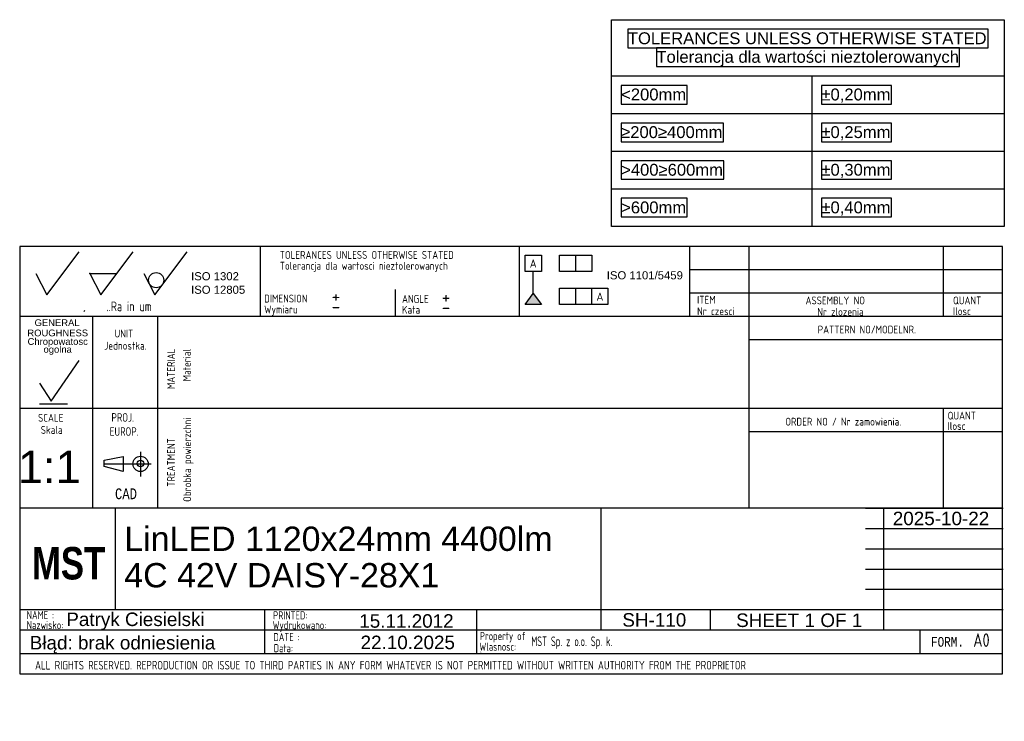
# Model space of a CAD drawing. Header units: millimetres. Extents: x 28 to 1171, y 11 to 403.
# Tile 14 of 19: x 985 to 1167, y 11 to 141. Entities that reach past the tile are written whole.
import ezdxf
from ezdxf.entities.mleader import LeaderData, LeaderLine
from ezdxf.enums import TextEntityAlignment as Align
from ezdxf.lldxf.tags import DXFTag
from ezdxf.math import Vec2, Vec3

# ---------------------------------------------------------------- set-up
doc = ezdxf.new("R2010")
doc.units = ezdxf.units.MM
doc.layers.add('10', color=7, linetype='Continuous')
doc.layers.add('Default', color=7, linetype='Continuous')
doc.styles.add('SEACAD_Arial', font='arial.ttf')
doc.styles.add('SEACAD_Lucida_Console', font='lucon.TTF', dxfattribs={"width": 0.8})
doc.styles.add('SEACAD_Solid_Edge_ANSI', font='seans.ttf')
tags = doc.linetypes.add('CENTER2', pattern=[28.575, 19.05, -3.175, 3.175, -3.175]).pattern_tags.tags
tags[10:11] = [DXFTag(74, 4), DXFTag(75, 0), DXFTag(340, '0'), DXFTag(46, 0.0), DXFTag(50, 0.0), DXFTag(44, 0.0), DXFTag(45, 0.0)]
tags[8:9] = [DXFTag(74, 4), DXFTag(75, 0), DXFTag(340, '0'), DXFTag(46, 0.0), DXFTag(50, 0.0), DXFTag(44, 0.0), DXFTag(45, 0.0)]
tags[6:7] = [DXFTag(74, 4), DXFTag(75, 0), DXFTag(340, '0'), DXFTag(46, 0.0), DXFTag(50, 0.0), DXFTag(44, 0.0), DXFTag(45, 0.0)]
tags[4:5] = [DXFTag(74, 4), DXFTag(75, 0), DXFTag(340, '0'), DXFTag(46, 0.0), DXFTag(50, 0.0), DXFTag(44, 0.0), DXFTag(45, 0.0)]

# ---------------------------------------------------------------- blocks, each defined once
blk = doc.blocks.new('SE1116')
at = {"layer": 'Default', "color": 7, "linetype": 'Continuous'}
for p, q in [((0, 0), (0, 38.29)), ((0, 38.29), (72.71, 38.29)), ((72.71, 38.29), (72.71, 0)), ((0, 27.87), (72.71, 27.87)), ((37.08, 27.87), (37.08, 20.91)), ((0, 20.91), (72.71, 20.91)), ((37.08, 20.91), (37.08, 13.94)), ((0, 13.94), (72.71, 13.94)), ((37.08, 13.94), (37.08, 6.97)), ((0, 6.97), (72.71, 6.97)), ((37.08, 6.97), (37.08, 0)), ((72.71, 0), (0, 0))]:
    blk.add_line(p, q, dxfattribs=at)
for points in [[(3, 36.52), (3, 33.08), (69.71, 33.08), (69.71, 36.52), (3, 36.52)], [(8.28, 33.08), (8.28, 29.64), (64.43, 29.64), (64.43, 33.08), (8.28, 33.08)], [(1.76, 26.11), (1.76, 22.67), (13.96, 22.67), (13.96, 26.11), (1.76, 26.11)], [(38.84, 26.11), (38.84, 22.67), (51.8, 22.67), (51.8, 26.11), (38.84, 26.11)], [(1.76, 19.14), (1.76, 15.7), (20.7, 15.7), (20.7, 19.14), (1.76, 19.14)], [(38.84, 19.14), (38.84, 15.7), (51.8, 15.7), (51.8, 19.14), (38.84, 19.14)], [(1.76, 12.17), (1.76, 8.73), (20.8, 8.73), (20.8, 12.17), (1.76, 12.17)], [(38.84, 12.17), (38.84, 8.73), (51.8, 8.73), (51.8, 12.17), (38.84, 12.17)], [(1.76, 5.21), (1.76, 1.76), (13.96, 1.76), (13.96, 5.21), (1.76, 5.21)], [(38.84, 5.21), (38.84, 1.76), (51.8, 1.76), (51.8, 5.21), (38.84, 5.21)]]:
    blk.add_lwpolyline(points, dxfattribs=at)
at = {"layer": 'Default', "char_height": 2.2, "attachment_point": 1}
for s, insert, width in [('{\\fArial|b0||i0||c0|p34;\\C7;\\H2.2;\\W1.;TOLERANCES UNLESS OTHERWISE STATED}', (3, 35.95), 66.7174), ('{\\fArial|b0||i0||c0|p34;\\C7;\\H2.2;\\W1.;Tolerancja dla wartości nieztolerowanych}', (8.28, 32.51), 56.1478), ('{\\fArial|b0||i0||c0|p34;\\C7;\\H2.2;\\W1.;<200mm}', (1.76, 25.54), 12.1957), ('{\\fArial|b0||i0||c0|p34;\\C7;\\H2.2;\\W1.;±0,20mm}', (38.84, 25.54), 12.9609), ('{\\fArial|b0||i0||c0|p34;\\C7;\\H2.2;\\W1.;≥200≥400mm}', (1.76, 18.57), 18.9391), ('{\\fArial|b0||i0||c0|p34;\\C7;\\H2.2;\\W1.;±0,25mm}', (38.84, 18.57), 12.9609), ('{\\fArial|b0||i0||c0|p34;\\C7;\\H2.2;\\W1.;>400≥600mm}', (1.76, 11.6), 19.0348), ('{\\fArial|b0||i0||c0|p34;\\C7;\\H2.2;\\W1.;±0,30mm}', (38.84, 11.6), 12.9609), ('{\\fArial|b0||i0||c0|p34;\\C7;\\H2.2;\\W1.;>600mm}', (1.76, 4.63), 12.1957), ('{\\fArial|b0||i0||c0|p34;\\C7;\\H2.2;\\W1.;±0,40mm}', (38.84, 4.63), 12.9609)]:
    blk.add_mtext(s, dxfattribs=dict(at, insert=insert, width=width))
blk = doc.blocks.new('SEANNOT_GROUP57')
at = {"layer": 'Default', "color": 7, "linetype": 'Continuous', "style": 'SEACAD_Arial'}
for s, p in [('LinLED 1120x24mm 4400lm', (1004.42, 47.08)), ('4C 42V DAISY-28X1', (1004.42, 40.33))]:
    blk.add_text(s, height=4.5, dxfattribs=at).set_placement(p, align=Align.TOP_LEFT)
blk = doc.blocks.new('SEANNOT_GROUP59')
at = {"layer": 'Default', "color": 7, "linetype": 'Continuous', "style": 'SEACAD_Arial'}
blk.add_text('Patryk Ciesielski', height=2.5, dxfattribs=at).set_placement((993.69, 31.17), align=Align.TOP_LEFT)
blk = doc.blocks.new('SEANNOT_GROUP60')
at = {"layer": 'Default', "color": 7, "linetype": 'Continuous', "style": 'SEACAD_Arial'}
blk.add_text('SH-110', height=2.5, dxfattribs=at).set_placement((1096.65, 31.06), align=Align.TOP_LEFT)
blk = doc.blocks.new('SEANNOT_GROUP61')
at = {"layer": 'Default', "color": 7, "linetype": 'Continuous', "style": 'SEACAD_Arial'}
blk.add_text('1:1', height=6, dxfattribs=at).set_placement((984.72, 61.13), align=Align.TOP_LEFT)
blk = doc.blocks.new('_Dot')
at = {"color": 0, "linetype": 'ByBlock', "lineweight": -2}
blk.add_line((-0.5, 0), (-1, 0), dxfattribs=at)
at = {"color": 0, "linetype": 'ByBlock', "const_width": 0.5}
blk.add_lwpolyline([(-0.25, 0, 1), (0.25, 0, 1)], format="xyb", close=True, dxfattribs=at)
blk = doc.blocks.new('SEANNOT_GROUP63')
at = {"layer": 'Default', "color": 7, "linetype": 'Continuous', "style": 'SEACAD_Arial'}
blk.add_text('15.11.2012', height=2.5, dxfattribs=at).set_placement((1047.94, 30.86), align=Align.TOP_LEFT)
blk = doc.blocks.new('SEANNOT_GROUP64')
at = {"layer": 'Default', "color": 7, "linetype": 'Continuous', "style": 'SEACAD_Arial'}
blk.add_text('22.10.2025', height=2.5, dxfattribs=at).set_placement((1048.18, 26.89), align=Align.TOP_LEFT)
blk = doc.blocks.new('SEANNOT_GROUP66')
at = {"layer": 'Default', "color": 7, "linetype": 'Continuous', "style": 'SEACAD_Arial'}
for s, p in [('SHEET ', (1117.73, 30.99)), (' OF ', (1132.35, 30.99)), ('1', (1130.39, 30.99)), ('1', (1139.14, 30.99))]:
    blk.add_text(s, height=2.5, dxfattribs=at).set_placement(p, align=Align.TOP_LEFT)
blk = doc.blocks.new('SEANNOT_GROUP67')
at = {"layer": 'Default', "color": 7, "linetype": 'Continuous', "style": 'SEACAD_Arial'}
blk.add_text('2025-10-22', height=2.5, dxfattribs=at).set_placement((1146.73, 49.84), align=Align.TOP_LEFT)

msp = doc.modelspace()

# ---------------------------------------------------------------- hatches: boundary and pattern name
at = {"layer": 'Default', "linetype": 'Continuous'}
msp.add_hatch(color=7, dxfattribs=at).paths.add_polyline_path([(1080.154, 90.215), (1078.654, 88.23), (1081.654, 88.23)])

# ---------------------------------------------------------------- linework, layer by layer
at = {"layer": '10', "color": 7, "linetype": 'Continuous'}
for p, q in [((1029.561, 98.968), (1029.561, 85.968)), ((1077.561, 98.968), (1077.561, 85.968)), ((1109.061, 98.968), (1109.061, 85.968)), ((1120.061, 98.968), (1120.061, 50.468)), ((1156.061, 98.968), (1156.061, 85.968)), ((990.061, 89.968), (996.061, 97.968)), ((1000.061, 89.968), (1006.061, 97.968)), ((1010.061, 89.968), (1016.061, 97.968)), ((988.061, 93.968), (990.061, 89.968)), ((998.061, 93.968), (1003.061, 93.968)), ((998.061, 93.968), (1000.061, 89.968)), ((1008.061, 93.968), (1010.061, 89.968)), ((1167.061, 94.634), (1109.061, 94.634)), ((1054.561, 90.968), (1054.561, 85.968)), ((1167.061, 90.301), (1109.061, 90.301)), ((1167.061, 85.968), (985.061, 85.968)), ((996.935, 86.894), (997.111, 87.1)), ((998.561, 85.968), (998.561, 50.468)), ((998.561, 85.968), (998.561, 51.968)), ((1010.561, 85.968), (1010.561, 50.468)), ((1167.061, 81.634), (1120.061, 81.634)), ((990.863, 70.332), (996.062, 77.837)), ((988.721, 73.614), (990.863, 70.332)), ((988.721, 69.793), (993.92, 69.793)), ((1167.061, 68.968), (985.061, 68.968)), ((1156.061, 68.968), (1156.061, 50.468)), ((1167.061, 64.634), (1120.061, 64.634)), ((1007.436, 60.943), (1007.436, 56.335)), ((1007.436, 60.943), (1007.436, 56.335)), ((1000.707, 59.383), (1004.192, 60.075)), ((1000.707, 58.19), (1000.707, 59.383)), ((1004.192, 60.075), (1004.192, 57.306)), ((1004.192, 57.306), (1000.707, 58.19)), ((1092.686, 50.468), (985.061, 50.468)), ((1092.561, 50.468), (985.061, 50.468)), ((1002.78, 31.718), (1002.78, 50.468)), ((1141.686, 50.468), (1167.186, 50.468)), ((1145.061, 27.968), (1145.061, 50.468)), ((1141.686, 46.718), (1167.186, 46.718)), ((1141.686, 42.968), (1167.186, 42.968)), ((1141.686, 39.218), (1167.186, 39.218)), ((1141.686, 35.468), (1167.186, 35.468)), ((985.061, 31.718), (1167.186, 31.718)), ((1030.371, 31.673), (1030.371, 23.548)), ((1069.672, 31.673), (1069.672, 23.548)), ((1112.936, 31.718), (1112.936, 27.968)), ((985.061, 27.968), (1141.686, 27.968)), ((1151.748, 27.968), (1151.748, 23.593)), ((985.061, 23.593), (1167.061, 23.593))]:
    msp.add_line(p, q, dxfattribs=at)
at = {"layer": '10', "color": 7, "linetype": 'CENTER2'}
msp.add_line((1000.707, 58.69), (1009.422, 58.69), dxfattribs=at)
at = {"layer": '10', "color": 7, "linetype": 'Continuous'}
for points in [[(1167.061, 19.843), (1167.061, 98.968), (985.061, 98.968), (985.061, 19.843), (1167.061, 19.843)], [(1092.686, 50.468), (1092.686, 27.968), (1167.061, 27.968), (1167.061, 50.468), (1092.686, 50.468)]]:
    msp.add_lwpolyline(points, dxfattribs=at)
for centre, radius in [((1010.333, 92.722), 1.402), ((1007.436, 58.691), 1.415), ((1007.436, 58.749), 0.607)]:
    msp.add_circle(centre, radius, dxfattribs=at)
msp.add_point((998.061, 93.968), dxfattribs=at)
at = {"layer": 'Default', "color": 7, "linetype": 'Continuous'}
for p, q in [((1078.654, 94.321), (1078.654, 97.321)), ((1078.654, 97.321), (1081.654, 97.321)), ((1081.654, 97.321), (1081.654, 94.321)), ((1084.99, 94.321), (1084.99, 97.321)), ((1084.99, 97.321), (1090.99, 97.321)), ((1087.99, 97.321), (1087.99, 94.321)), ((1090.99, 97.321), (1090.99, 94.321)), ((1081.654, 94.321), (1078.654, 94.321)), ((1080.154, 90.215), (1080.154, 94.321)), ((1090.99, 94.321), (1084.99, 94.321)), ((1084.99, 88.23), (1084.99, 91.23)), ((1084.99, 91.23), (1093.99, 91.23)), ((1087.99, 91.23), (1087.99, 88.23)), ((1090.99, 88.23), (1090.99, 91.23)), ((1093.99, 91.23), (1093.99, 88.23)), ((1078.654, 88.23), (1080.154, 90.215)), ((1080.154, 90.215), (1081.654, 88.23)), ((1081.654, 88.23), (1078.654, 88.23)), ((1093.99, 88.23), (1084.99, 88.23))]:
    msp.add_line(p, q, dxfattribs=at)

# ---------------------------------------------------------------- block references
at = {"layer": 'Default', "color": 7}
msp.add_blockref('SE1116', (1094.673, 102.655), dxfattribs=at)
at = {"layer": 'Default'}
for name in ['SEANNOT_GROUP61', 'SEANNOT_GROUP67', 'SEANNOT_GROUP57', 'SEANNOT_GROUP59', 'SEANNOT_GROUP60', 'SEANNOT_GROUP66', 'SEANNOT_GROUP63', 'SEANNOT_GROUP64']:
    msp.add_blockref(name, (0, 0), dxfattribs=at)

# ---------------------------------------------------------------- texts
at = {"layer": '10', "attachment_point": 1}
for s, insert, char_height, width, style in [('{\\fSolid Edge ANSI|b0||i0||c0|p34;\\C7;\\H1.45000002;\\W0.883;TOLERANCES UNLESS OTHERWISE STATED}', (1033.217, 98.105), 1.45, 38.61414, 'SEACAD_Solid_Edge_ANSI'), ('{\\fSolid Edge ANSI|b0||i0||c0|p34;\\C7;\\H1.45000002;\\W0.883;Tolerancja dla wartosci nieztolerowanych}', (1033.217, 96.105), 1.45, 36.02936, 'SEACAD_Solid_Edge_ANSI'), ('{\\fSolid Edge ANSI|b0||i0||c0|p34;\\C7;\\H1.45000002;\\W0.883;DIMENSION}', (1030.332, 90.025), 1.45, 10.15001, 'SEACAD_Solid_Edge_ANSI'), ('{\\fSolid Edge ANSI|b0||i0||c0|p34;\\C7;\\H1.45000002;\\W0.883;ANGLE}', (1055.86, 89.961), 1.45, 6.05218, 'SEACAD_Solid_Edge_ANSI'), ('{\\fSolid Edge ANSI|b0||i0||c0|p34;\\C7;\\H1.45000002;\\W0.883;ITEM}', (1110.5, 89.81), 1.45, 4.25544, 'SEACAD_Solid_Edge_ANSI'), ('{\\fSolid Edge ANSI|b0||i0||c0|p34;\\C7;\\H1.45000002;\\W0.883;ASSEMBLY NO}', (1130.579, 89.684), 1.45, 12.82936, 'SEACAD_Solid_Edge_ANSI'), ('{\\fSolid Edge ANSI|b0||i0||c0|p34;\\C7;\\H1.45000002;\\W0.883;QUANT}', (1157.891, 89.684), 1.45, 6.24131, 'SEACAD_Solid_Edge_ANSI'), ('{\\fSolid Edge ANSI|b0||i0||c0|p34;\\C7;\\H1.8;\\W0.8;..Ra in um}', (1001.125, 88.768), 1.8, 8.92175, 'SEACAD_Solid_Edge_ANSI'), ('{\\fSolid Edge ANSI|b0||i0||c0|p34;\\C7;\\H1.45000002;\\W0.883;Wymiaru}', (1030.332, 88.025), 1.45, 8.67569, 'SEACAD_Solid_Edge_ANSI'), ('{\\fSolid Edge ANSI|b0||i0||c0|p34;\\C7;\\H1.45000002;\\W0.883;Kata}', (1055.86, 87.961), 1.45, 5.07501, 'SEACAD_Solid_Edge_ANSI'), ('{\\fSolid Edge ANSI|b0||i0||c0|p34;\\C7;\\H1.45000002;\\W0.883;Nr czesci }', (1110.5, 87.684), 1.45, 7.78588, 'SEACAD_Solid_Edge_ANSI'), ('{\\fSolid Edge ANSI|b0||i0||c0|p34;\\C7;\\H1.45000002;\\W0.883;Nr zlozenia}', (1132.743, 87.584), 1.45, 9.50428, 'SEACAD_Solid_Edge_ANSI'), ('{\\fSolid Edge ANSI|b0||i0||c0|p34;\\C7;\\H1.45000002;\\W0.883;Ilosc}', (1157.891, 87.684), 1.45, 6.93479, 'SEACAD_Solid_Edge_ANSI'), ('{\\fSolid Edge ANSI|b0||i0||c0|p34;\\C7;\\H1.45000002;\\W0.883;PATTERN NO/MODELNR.}', (1132.833, 84.289), 1.45, 21.43479, 'SEACAD_Solid_Edge_ANSI'), ('{\\fSolid Edge ANSI|b0||i0||c0|p34;\\C7;\\H1.45000002;\\W0.883;UNIT}', (1002.627, 83.54), 1.45, 4.16088, 'SEACAD_Solid_Edge_ANSI'), ('{\\fSolid Edge ANSI|b0||i0||c0|p34;\\C7;\\H1.45000002;\\W0.883;Jednostka.}', (1000.724, 81.302), 1.45, 8.72628, 'SEACAD_Solid_Edge_ANSI'), ('{\\fSolid Edge ANSI|b0||i0||c0|p34;\\C7;\\H1.45000002;\\W0.883;SCALE}', (988.461, 67.955), 1.45, 5.86305, 'SEACAD_Solid_Edge_ANSI'), ('{\\fSolid Edge ANSI|b0||i0||c0|p34;\\C7;\\H1.60000002;\\W0.8;PROJ.}', (1002.048, 68.091), 1.6, 5.11305, 'SEACAD_Solid_Edge_ANSI'), ('{\\fSolid Edge ANSI|b0||i0||c0|p34;\\C7;\\H1.45000002;\\W0.883;QUANT}', (1156.891, 68.35), 1.45, 6.24131, 'SEACAD_Solid_Edge_ANSI'), ('{\\fSolid Edge ANSI|b0||i0||c0|p34;\\C7;\\H1.45000002;\\W0.883;Skala}', (988.962, 65.702), 1.45, 5.77723, 'SEACAD_Solid_Edge_ANSI'), ('{\\fSolid Edge ANSI|b0||i0||c0|p34;\\C7;\\H1.45000002;\\W0.883;ORDER NO / Nr zamowienia.}', (1126.833, 67.235), 1.45, 25.03089, 'SEACAD_Solid_Edge_ANSI'), ('{\\fSolid Edge ANSI|b0||i0||c0|p34;\\C7;\\H1.45000002;\\W0.883;Ilosc}', (1156.891, 66.43), 1.45, 6.93479, 'SEACAD_Solid_Edge_ANSI'), ('{\\fSolid Edge ANSI|b0||i0||c0|p34;\\C7;\\H1.60000002;\\W0.8;EUROP.}', (1001.731, 65.485), 1.6, 6.64349, 'SEACAD_Solid_Edge_ANSI'), ('{\\fLucida Console|b0||i0||c0|p34;\\C7;\\H1.99999998;\\W0.8;CAD}', (1002.71, 54.16), 2, 4.53334, 'SEACAD_Lucida_Console'), ('{\\fSolid Edge ANSI|b0||i0||c0|p34;\\C7;\\H1.5;\\W0.8;NAME :}', (986.362, 31.441), 1.5, 5.5761, 'SEACAD_Solid_Edge_ANSI'), ('{\\fSolid Edge ANSI|b0||i0||c0|p34;\\C7;\\H1.5;\\W0.8;PRINTED:}', (1031.99, 31.396), 1.5, 8.9879, 'SEACAD_Solid_Edge_ANSI'), ('{\\fSolid Edge ANSI|b0||i0||c0|p34;\\C7;\\H1.5;\\W0.8;Nazwisko:}', (986.362, 29.594), 1.5, 7.67838, 'SEACAD_Solid_Edge_ANSI'), ('{\\fSolid Edge ANSI|b0||i0||c0|p34;\\C7;\\H1.5;\\W0.8;Wydrukowano:}', (1031.902, 29.586), 1.5, 11.43865, 'SEACAD_Solid_Edge_ANSI'), ('{\\fSolid Edge ANSI|b0||i0||c0|p34;\\C7;\\H1.5;\\W0.8;DATE :}', (1032.056, 27.369), 1.5, 5.2174, 'SEACAD_Solid_Edge_ANSI'), ('{\\fSolid Edge ANSI|b0||i0||c0|p34;\\C7;\\H1.5;\\W0.8;Property of :}', (1070.271, 27.578), 1.5, 8.86958, 'SEACAD_Solid_Edge_ANSI'), ('{\\fSolid Edge ANSI|b0||i0||c0|p34;\\C7;\\H2.50000002;\\W0.8;A0}', (1161.638, 27.312), 2.5, 4.42077, 'SEACAD_Solid_Edge_ANSI'), ('{\\fSolid Edge ANSI|b0||i0||c0|p34;\\C7;\\H1.5;\\W0.8;Wlasnosc:}', (1070.188, 25.594), 1.5, 10.89131, 'SEACAD_Solid_Edge_ANSI'), ('{\\fSolid Edge ANSI|b0||i0||c0|p34;\\C7;\\H1.8;\\W0.667;MST Sp. z o.o. Sp. k.}', (1079.775, 26.741), 1.8, 73.73694, 'SEACAD_Solid_Edge_ANSI'), ('{\\fLucida Console|b0||i0||c0|p34;\\C7;\\H1.8;\\W0.8;FORM.}', (1153.811, 26.643), 1.8, 6.80001, 'SEACAD_Lucida_Console'), ('{\\fSolid Edge ANSI|b0||i0||c0|p34;\\C7;\\H1.5;\\W0.8;Data:}', (1032.099, 25.319), 1.5, 6.19566, 'SEACAD_Solid_Edge_ANSI'), ('{\\fSolid Edge ANSI|b0||i0||c0|p34;\\C7;\\H1.60000002;\\W0.8;ALL RIGHTS RESERVED. REPRODUCTION OR ISSUE TO THIRD PARTIES IN ANY FORM WHATEVER IS NOT PERMITTED WITHOUT WRITTEN AUTHORITY FROM THE PROPRIETOR}', (987.908, 22.22), 1.6, 148.00001, 'SEACAD_Solid_Edge_ANSI')]:
    msp.add_mtext(s, dxfattribs=dict(at, insert=insert, char_height=char_height, width=width, style=style))
at = {"layer": '10', "char_height": 1.25, "attachment_point": 1}
for s, insert, width in [('{\\fArial|b0||i0||c0|p34;\\C7;\\H1.2499998;\\W1.;GENERAL}', (987.813, 85.461), 8.3424), ('{\\fArial|b0||i0||c0|p34;\\C7;\\H1.2499998;\\W1.;ROUGHNESS}', (986.478, 83.567), 11.22283)]:
    msp.add_mtext(s, dxfattribs=dict(at, insert=insert, width=width))
at = {"layer": '10', "insert": (992.097, 80.439), "char_height": 1.25, "width": 11.65265, "attachment_point": 5, "line_spacing_factor": 0.7}
msp.add_mtext('{\\fArial|b0||i0||c0|p34;\\C7;\\H1.24999998;\\W1.;Chropowatosc\\P}{\\fArial|b0||i0||c0|p34;\\C7;\\H1.24999998;\\W1.;ogolna}', dxfattribs=at)
at = {"layer": '10', "char_height": 1.45, "attachment_point": 1, "rotation": 89.99999, "style": 'SEACAD_Solid_Edge_ANSI'}
for s, insert, width in [('{\\fSolid Edge ANSI|b0||i0||c0|p34;\\C7;\\H1.45000002;\\W0.883;MATERIAL}', (1012.362, 72.526), 8.92066), ('{\\fSolid Edge ANSI|b0||i0||c0|p34;\\C7;\\H1.45000002;\\W0.883;Material}', (1015.282, 73.968), 7.15315), ('{\\fSolid Edge ANSI|b0||i0||c0|p34;\\C7;\\H1.45000002;\\W0.883;TREATMENT}', (1012.362, 54.464), 10.87501), ('{\\fSolid Edge ANSI|b0||i0||c0|p34;\\C7;\\H1.45000002;\\W0.883;Obrobka powierzchni}', (1015.362, 51.66), 17.04755)]:
    msp.add_mtext(s, dxfattribs=dict(at, insert=insert, width=width))
at = {"layer": 'Default'}
for s, insert, char_height, width, attachment_point in [('{\\fSolid Edge ANSI|b0||i0||c0|p34;\\C7;\\H1.5;\\W1.;A}', (1080.148, 96.544), 1.5, 1.40218, 2), ('{\\fArial|b0||i0||c0|p34;\\C7;\\H1.5;\\W1.;ISO 1302 \\P}{\\fArial|b0||i0||c0|p34;\\C7;\\H1.5;\\W1.;ISO 12805}', (1016.798, 94.192), 1.5, 10.48633, 1), ('{\\fArial|b0||i0||c0|p34;\\C7;\\H1.5;\\W1.;ISO 1101/5459}', (1100.817, 94.363), 1.5, 14.98601, 2), ('{\\fSolid Edge ISO|b0||i0||c0|p34;\\C7;\\H2.5;\\W1.;+\\P}', (1042.802, 91.021), 2.5, 1.88245, 1), ('{\\fSolid Edge ISO|b0||i0||c0|p34;\\C7;\\H2.5;\\W1.;+\\P}', (1063.195, 90.864), 2.5, 1.88245, 1), ('{\\fSolid Edge ANSI|b0||i0||c0|p34;\\C7;\\H1.5;\\W1.;A}', (1092.504, 90.419), 1.5, 1.40218, 2), ('{\\fSolid Edge ISO|b0||i0||c0|p34;\\C7;\\H2.5;\\W1.;-\\P}', (1042.802, 89.138), 2.5, 1.88245, 1), ('{\\fSolid Edge ISO|b0||i0||c0|p34;\\C7;\\H2.5;\\W1.;-\\P}', (1063.195, 88.981), 2.5, 1.88245, 1), ('{\\fImpact|b0||i0||c0|p34;\\C7;\\H6.;\\W1.;MST}', (987.316, 43.3), 6, 14.45318, 1)]:
    msp.add_mtext(s, dxfattribs=dict(at, insert=insert, char_height=char_height, width=width, attachment_point=attachment_point))

# ---------------------------------------------------------------- leaders
at = {"layer": 'Default', "color": 7, "linetype": 'Continuous'}
ml = msp.add_multileader_mtext('Standard', dxfattribs=at)
ml.set_content('{\\pxsm0.9;\\fArial|b0||i0||c0|p34;\\W1.; Błąd: brak odniesienia\\P}', color=256)
ml.set_leader_properties()
ml.set_arrow_properties(name='DOT')
ml.build(insert=Vec2(0, 0))
ml.multileader.update_dxf_attribs({"leader_type": 0, "dogleg_length": 0, "arrow_head_size": 2.5})
ctx = ml.context
ctx.base_point, ctx.char_height, ctx.arrow_head_size = Vec3(983.946, 25.22), 2.5, 2.5
ctx.mtext.insert = Vec3(985.946, 26.836)

doc.saveas('drawing.dxf')
